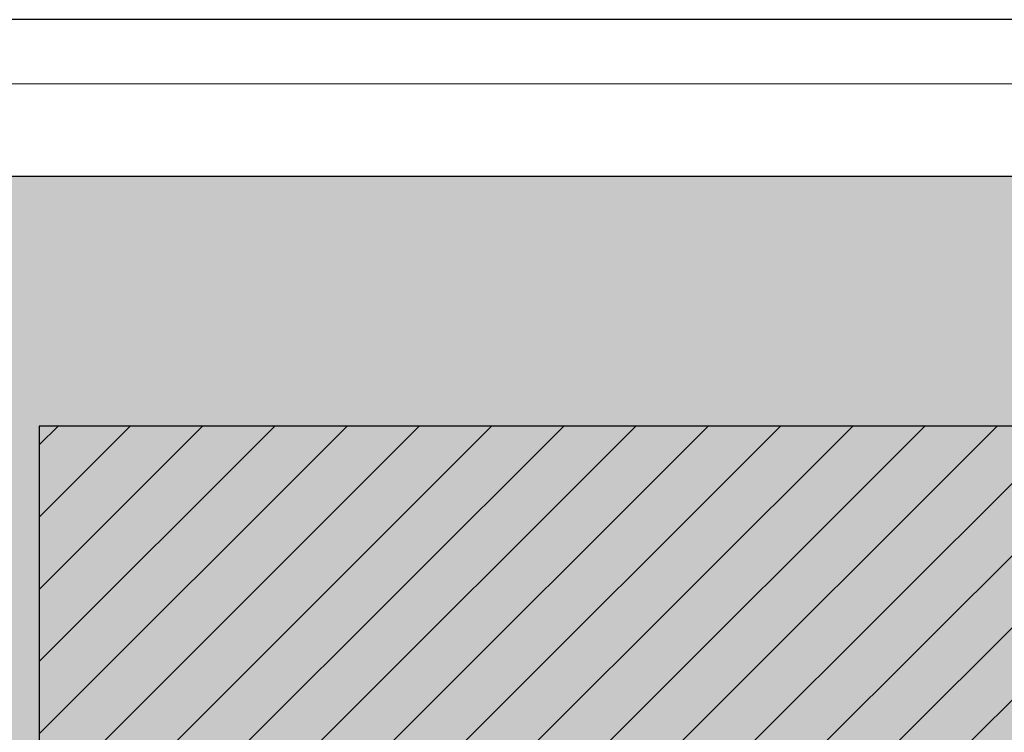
# Model space of a CAD drawing. Header units: millimetres. Extents: x 0 to 39025, y -31299 to 8400.
# Tile 253 of 256: x 15092 to 16622, y -8358 to -7249. Entities that reach past the tile are written whole.
import ezdxf

# ---------------------------------------------------------------- set-up
doc = ezdxf.new("R2010")
doc.units = ezdxf.units.MM
for name, color, linetype in [('FORMAT', 7, 'Continuous'), ('ODMIKI funkcionalni', 253, 'Continuous'), ('ODMIKI varnostni', 252, 'Continuous'), ('SREDNJICE_IN_TOCKE', 252, 'Continuous')]:
    doc.layers.add(name, color=color, linetype=linetype)

msp = doc.modelspace()

# ---------------------------------------------------------------- hatches: boundary and pattern name
at = {"layer": 'ODMIKI funkcionalni'}
h = msp.add_hatch(dxfattribs=at)
h.set_pattern_fill('ANSI31', color=256, scale=25)
h.set_pattern_definition([(45, (-1299.93, -18719.98), (-56.1266, 56.1266), [])])
h.paths.add_polyline_path([(15422, -9637), (15422, -8381.4), (16572, -8381.4), (16572, -9637), (17172, -9637), (17172, -7881.4), (15122, -7881.4), (15122, -9637)])
at = {"layer": 'SREDNJICE_IN_TOCKE'}
h = msp.add_hatch(color=256, dxfattribs=at)
h.dxf.hatch_style = 1
edge = h.paths.add_edge_path()
edge.add_line((17661.7, -7493.4), (14032.2, -7493.4))
edge.add_line((14032.2, -7493.4), (14032.2, -9637))
edge.add_line((14032.2, -9637), (14422, -9637))
edge.add_line((14422, -9637), (15422, -8394))
edge.add_spline(control_points=[(15422, -8390.3), (15422, -8390.3), (15422, -8388.3), (15422, -8386.4)], knot_values=[0.5, 0.5, 0.5, 0.5, 1, 1, 1, 1], degree=3, periodic=0)
edge.add_spline(control_points=[(15422, -8386.4), (15422, -8384.4), (15422, -8382.5), (15422, -8382.5)], knot_values=[0, 0, 0, 0, 0.5, 0.5, 0.5, 0.5], degree=3, periodic=0)
edge.add_spline(control_points=[(15423, -8381.4), (15423, -8381.4), (15710, -8381.4), (15997, -8381.4)], knot_values=[0.5, 0.5, 0.5, 0.5, 1, 1, 1, 1], degree=3, periodic=0)
edge.add_spline(control_points=[(15997, -8381.4), (16283.9, -8381.4), (16570.9, -8381.4), (16570.9, -8381.4)], knot_values=[0, 0, 0, 0, 0.5, 0.5, 0.5, 0.5], degree=3, periodic=0)
edge.add_spline(control_points=[(16572, -8382.5), (16572, -8382.5), (16572, -8384.4), (16572, -8386.4)], knot_values=[0.5, 0.5, 0.5, 0.5, 1, 1, 1, 1], degree=3, periodic=0)
edge.add_line((16572, -8394), (17572, -9637))
edge.add_line((17572, -9637), (17661.7, -9637))
edge.add_line((17661.7, -9637), (17661.7, -7493.4))

# ---------------------------------------------------------------- linework, layer by layer
at = {"layer": 'FORMAT', "color": 7, "linetype": 'Continuous', "lineweight": 18, "ltscale": 27}
for p, q in [((0, -7249.4), (18568, -7249.4)), ((500, -7349.4), (18468, -7349.4))]:
    msp.add_line(p, q, dxfattribs=at)
at = {"layer": 'ODMIKI funkcionalni'}
msp.add_lwpolyline([(15422, -9637), (15422, -8381.4), (16572, -8381.4), (16572, -9637), (17172, -9637), (17172, -7881.4), (15122, -7881.4), (15122, -9637)], close=True, dxfattribs=at)
at = {"layer": 'ODMIKI varnostni'}
msp.add_line((18568, -7249.4), (14061.8, -7249.4), dxfattribs=at)
at = {"layer": 'SREDNJICE_IN_TOCKE'}
msp.add_lwpolyline([(14032.2, -9637), (17661.7, -9637), (17661.7, -7493.4), (14032.2, -7493.4)], close=True, dxfattribs=at)

doc.saveas('drawing.dxf')
